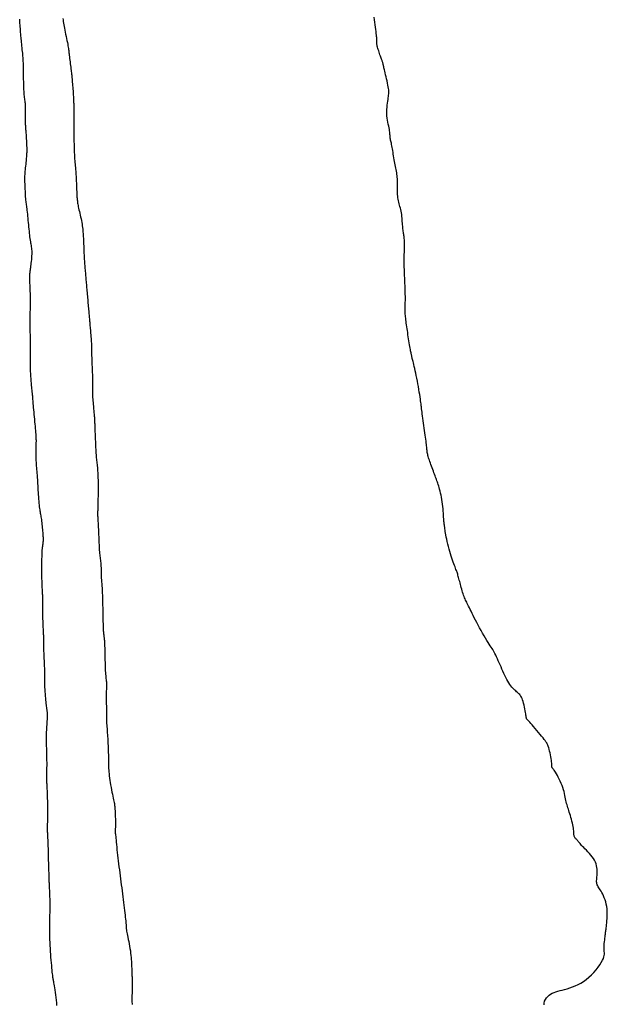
# Model space of a CAD drawing. Header units: millimetres. Extents: x 32690613 to 32693367, y 5343692 to 5344708.
# Tile 110 of 256: x 32692198 to 32692222, y 5344034 to 5344075. Entities that reach past the tile are written whole.
import ezdxf

# ---------------------------------------------------------------- set-up
doc = ezdxf.new("R2010")
doc.units = ezdxf.units.MM
doc.header["$LTSCALE"] = 20
doc.layers.add('02-DGM_HL_495.00', color=142, linetype='Continuous')
doc.layers.add('02-DGM_HL_495.50', color=152, linetype='Continuous')

msp = doc.modelspace()

# ---------------------------------------------------------------- linework, layer by layer
at = {"layer": '02-DGM_HL_495.00', "elevation": 495, "flags": 128}
msp.add_lwpolyline([(32692219.78, 5344034.095), (32692219.784, 5344034.176), (32692219.804, 5344034.253), (32692219.836, 5344034.324), (32692219.88, 5344034.39), (32692219.931, 5344034.448), (32692219.99, 5344034.499), (32692220.052, 5344034.542), (32692220.12, 5344034.579), (32692220.192, 5344034.61), (32692220.268, 5344034.637), (32692220.35, 5344034.662), (32692220.437, 5344034.686), (32692220.529, 5344034.71), (32692220.627, 5344034.736), (32692220.73, 5344034.765), (32692220.838, 5344034.798), (32692220.949, 5344034.837), (32692221.063, 5344034.882), (32692221.178, 5344034.934), (32692221.293, 5344034.994), (32692221.407, 5344035.063), (32692221.519, 5344035.143), (32692221.627, 5344035.233), (32692221.731, 5344035.331), (32692221.829, 5344035.434), (32692221.92, 5344035.54), (32692222.002, 5344035.645), (32692222.074, 5344035.748), (32692222.135, 5344035.844), (32692222.183, 5344035.931), (32692222.218, 5344036.008), (32692222.241, 5344036.075), (32692222.254, 5344036.135), (32692222.26, 5344036.19), (32692222.261, 5344036.243), (32692222.258, 5344036.296), (32692222.254, 5344036.351), (32692222.251, 5344036.41), (32692222.252, 5344036.476), (32692222.254, 5344036.546), (32692222.259, 5344036.62), (32692222.265, 5344036.694), (32692222.273, 5344036.767), (32692222.281, 5344036.837), (32692222.289, 5344036.902), (32692222.296, 5344036.96), (32692222.302, 5344037.01), (32692222.308, 5344037.053), (32692222.313, 5344037.093), (32692222.318, 5344037.131), (32692222.323, 5344037.17), (32692222.328, 5344037.213), (32692222.334, 5344037.262), (32692222.342, 5344037.319), (32692222.35, 5344037.388), (32692222.359, 5344037.465), (32692222.368, 5344037.551), (32692222.375, 5344037.643), (32692222.38, 5344037.74), (32692222.381, 5344037.839), (32692222.379, 5344037.941), (32692222.371, 5344038.041), (32692222.357, 5344038.14), (32692222.339, 5344038.237), (32692222.315, 5344038.33), (32692222.288, 5344038.419), (32692222.259, 5344038.503), (32692222.227, 5344038.581), (32692222.194, 5344038.653), (32692222.16, 5344038.718), (32692222.126, 5344038.776), (32692222.094, 5344038.827), (32692222.063, 5344038.873), (32692222.034, 5344038.914), (32692222.009, 5344038.954), (32692221.986, 5344038.992), (32692221.968, 5344039.03), (32692221.954, 5344039.069), (32692221.946, 5344039.11), (32692221.942, 5344039.154), (32692221.942, 5344039.201), (32692221.944, 5344039.251), (32692221.948, 5344039.303), (32692221.954, 5344039.358), (32692221.959, 5344039.417), (32692221.963, 5344039.478), (32692221.966, 5344039.542), (32692221.966, 5344039.609), (32692221.963, 5344039.678), (32692221.955, 5344039.748), (32692221.941, 5344039.821), (32692221.921, 5344039.894), (32692221.894, 5344039.967), (32692221.858, 5344040.041), (32692221.813, 5344040.114), (32692221.761, 5344040.186), (32692221.704, 5344040.257), (32692221.644, 5344040.325), (32692221.582, 5344040.391), (32692221.521, 5344040.453), (32692221.464, 5344040.511), (32692221.412, 5344040.565), (32692221.366, 5344040.613), (32692221.326, 5344040.657), (32692221.292, 5344040.696), (32692221.262, 5344040.732), (32692221.236, 5344040.764), (32692221.212, 5344040.793), (32692221.19, 5344040.82), (32692221.168, 5344040.845), (32692221.146, 5344040.869), (32692221.124, 5344040.891), (32692221.103, 5344040.913), (32692221.083, 5344040.935), (32692221.065, 5344040.957), (32692221.048, 5344040.98), (32692221.034, 5344041.005), (32692221.023, 5344041.031), (32692221.016, 5344041.059), (32692221.01, 5344041.09), (32692221.007, 5344041.125), (32692221.004, 5344041.163), (32692221.002, 5344041.205), (32692220.999, 5344041.253), (32692220.993, 5344041.306), (32692220.986, 5344041.365), (32692220.975, 5344041.43), (32692220.96, 5344041.5), (32692220.944, 5344041.575), (32692220.925, 5344041.651), (32692220.905, 5344041.729), (32692220.884, 5344041.806), (32692220.863, 5344041.881), (32692220.841, 5344041.953), (32692220.82, 5344042.021), (32692220.8, 5344042.085), (32692220.78, 5344042.146), (32692220.761, 5344042.205), (32692220.743, 5344042.263), (32692220.726, 5344042.322), (32692220.709, 5344042.381), (32692220.694, 5344042.442), (32692220.68, 5344042.505), (32692220.667, 5344042.571), (32692220.653, 5344042.64), (32692220.638, 5344042.711), (32692220.622, 5344042.786), (32692220.602, 5344042.864), (32692220.579, 5344042.944), (32692220.552, 5344043.028), (32692220.521, 5344043.115), (32692220.485, 5344043.203), (32692220.447, 5344043.291), (32692220.407, 5344043.376), (32692220.367, 5344043.457), (32692220.327, 5344043.533), (32692220.29, 5344043.601), (32692220.255, 5344043.66), (32692220.225, 5344043.708), (32692220.198, 5344043.747), (32692220.175, 5344043.777), (32692220.156, 5344043.801), (32692220.14, 5344043.819), (32692220.128, 5344043.834), (32692220.118, 5344043.847), (32692220.111, 5344043.859), (32692220.107, 5344043.872), (32692220.105, 5344043.887), (32692220.104, 5344043.905), (32692220.104, 5344043.928), (32692220.103, 5344043.956), (32692220.102, 5344043.991), (32692220.099, 5344044.035), (32692220.093, 5344044.087), (32692220.085, 5344044.15), (32692220.074, 5344044.22), (32692220.06, 5344044.296), (32692220.045, 5344044.375), (32692220.029, 5344044.454), (32692220.011, 5344044.532), (32692219.993, 5344044.605), (32692219.974, 5344044.671), (32692219.956, 5344044.728), (32692219.936, 5344044.779), (32692219.915, 5344044.825), (32692219.89, 5344044.869), (32692219.861, 5344044.913), (32692219.827, 5344044.96), (32692219.786, 5344045.012), (32692219.738, 5344045.071), (32692219.681, 5344045.14), (32692219.618, 5344045.216), (32692219.551, 5344045.296), (32692219.482, 5344045.378), (32692219.414, 5344045.459), (32692219.348, 5344045.536), (32692219.288, 5344045.606), (32692219.235, 5344045.668), (32692219.191, 5344045.718), (32692219.155, 5344045.758), (32692219.127, 5344045.788), (32692219.106, 5344045.812), (32692219.09, 5344045.829), (32692219.079, 5344045.842), (32692219.071, 5344045.852), (32692219.065, 5344045.861), (32692219.061, 5344045.87), (32692219.058, 5344045.881), (32692219.055, 5344045.895), (32692219.052, 5344045.913), (32692219.048, 5344045.937), (32692219.043, 5344045.968), (32692219.037, 5344046.008), (32692219.029, 5344046.057), (32692219.019, 5344046.118), (32692219.007, 5344046.187), (32692218.992, 5344046.263), (32692218.976, 5344046.342), (32692218.959, 5344046.421), (32692218.94, 5344046.499), (32692218.92, 5344046.572), (32692218.899, 5344046.639), (32692218.877, 5344046.696), (32692218.854, 5344046.744), (32692218.83, 5344046.786), (32692218.805, 5344046.822), (32692218.779, 5344046.854), (32692218.75, 5344046.884), (32692218.72, 5344046.912), (32692218.687, 5344046.94), (32692218.653, 5344046.97), (32692218.616, 5344047.002), (32692218.578, 5344047.036), (32692218.538, 5344047.074), (32692218.498, 5344047.116), (32692218.456, 5344047.163), (32692218.415, 5344047.215), (32692218.373, 5344047.273), (32692218.332, 5344047.337), (32692218.291, 5344047.407), (32692218.25, 5344047.481), (32692218.21, 5344047.56), (32692218.17, 5344047.642), (32692218.13, 5344047.727), (32692218.091, 5344047.814), (32692218.052, 5344047.902), (32692218.013, 5344047.99), (32692217.975, 5344048.077), (32692217.937, 5344048.163), (32692217.9, 5344048.247), (32692217.865, 5344048.327), (32692217.83, 5344048.403), (32692217.796, 5344048.474), (32692217.764, 5344048.539), (32692217.734, 5344048.597), (32692217.704, 5344048.65), (32692217.674, 5344048.701), (32692217.642, 5344048.752), (32692217.608, 5344048.805), (32692217.572, 5344048.862), (32692217.531, 5344048.926), (32692217.485, 5344048.998), (32692217.434, 5344049.081), (32692217.378, 5344049.173), (32692217.319, 5344049.273), (32692217.257, 5344049.377), (32692217.195, 5344049.486), (32692217.133, 5344049.595), (32692217.072, 5344049.705), (32692217.015, 5344049.811), (32692216.961, 5344049.914), (32692216.912, 5344050.013), (32692216.866, 5344050.106), (32692216.823, 5344050.194), (32692216.783, 5344050.277), (32692216.747, 5344050.354), (32692216.713, 5344050.425), (32692216.682, 5344050.489), (32692216.652, 5344050.548), (32692216.625, 5344050.601), (32692216.6, 5344050.65), (32692216.576, 5344050.697), (32692216.554, 5344050.742), (32692216.532, 5344050.789), (32692216.511, 5344050.836), (32692216.491, 5344050.887), (32692216.472, 5344050.942), (32692216.452, 5344051.001), (32692216.433, 5344051.062), (32692216.414, 5344051.125), (32692216.396, 5344051.19), (32692216.379, 5344051.255), (32692216.362, 5344051.319), (32692216.345, 5344051.382), (32692216.329, 5344051.443), (32692216.313, 5344051.501), (32692216.298, 5344051.557), (32692216.284, 5344051.611), (32692216.27, 5344051.662), (32692216.256, 5344051.711), (32692216.243, 5344051.757), (32692216.23, 5344051.8), (32692216.217, 5344051.841), (32692216.204, 5344051.88), (32692216.191, 5344051.919), (32692216.177, 5344051.96), (32692216.161, 5344052.002), (32692216.144, 5344052.049), (32692216.125, 5344052.101), (32692216.103, 5344052.159), (32692216.078, 5344052.224), (32692216.051, 5344052.296), (32692216.023, 5344052.375), (32692215.993, 5344052.459), (32692215.963, 5344052.548), (32692215.932, 5344052.642), (32692215.903, 5344052.738), (32692215.875, 5344052.838), (32692215.848, 5344052.939), (32692215.824, 5344053.041), (32692215.801, 5344053.141), (32692215.781, 5344053.238), (32692215.763, 5344053.33), (32692215.747, 5344053.416), (32692215.733, 5344053.494), (32692215.721, 5344053.561), (32692215.712, 5344053.618), (32692215.705, 5344053.664), (32692215.7, 5344053.702), (32692215.696, 5344053.733), (32692215.693, 5344053.758), (32692215.69, 5344053.779), (32692215.688, 5344053.798), (32692215.686, 5344053.815), (32692215.683, 5344053.833), (32692215.68, 5344053.852), (32692215.676, 5344053.875), (32692215.673, 5344053.902), (32692215.669, 5344053.934), (32692215.665, 5344053.974), (32692215.66, 5344054.021), (32692215.656, 5344054.079), (32692215.652, 5344054.146), (32692215.647, 5344054.223), (32692215.642, 5344054.307), (32692215.636, 5344054.397), (32692215.629, 5344054.491), (32692215.62, 5344054.587), (32692215.61, 5344054.685), (32692215.597, 5344054.781), (32692215.583, 5344054.875), (32692215.566, 5344054.966), (32692215.548, 5344055.054), (32692215.528, 5344055.138), (32692215.508, 5344055.217), (32692215.488, 5344055.292), (32692215.468, 5344055.363), (32692215.449, 5344055.427), (32692215.431, 5344055.486), (32692215.413, 5344055.541), (32692215.396, 5344055.592), (32692215.378, 5344055.642), (32692215.361, 5344055.691), (32692215.342, 5344055.741), (32692215.323, 5344055.793), (32692215.302, 5344055.849), (32692215.279, 5344055.909), (32692215.255, 5344055.973), (32692215.23, 5344056.039), (32692215.205, 5344056.107), (32692215.18, 5344056.175), (32692215.155, 5344056.243), (32692215.131, 5344056.31), (32692215.108, 5344056.373), (32692215.087, 5344056.433), (32692215.068, 5344056.489), (32692215.05, 5344056.542), (32692215.035, 5344056.592), (32692215.021, 5344056.639), (32692215.009, 5344056.684), (32692214.998, 5344056.727), (32692214.989, 5344056.768), (32692214.982, 5344056.808), (32692214.976, 5344056.847), (32692214.971, 5344056.887), (32692214.967, 5344056.928), (32692214.962, 5344056.972), (32692214.958, 5344057.02), (32692214.952, 5344057.073), (32692214.946, 5344057.132), (32692214.938, 5344057.198), (32692214.929, 5344057.27), (32692214.919, 5344057.348), (32692214.908, 5344057.432), (32692214.896, 5344057.52), (32692214.884, 5344057.613), (32692214.87, 5344057.709), (32692214.856, 5344057.808), (32692214.842, 5344057.909), (32692214.828, 5344058.012), (32692214.814, 5344058.113), (32692214.8, 5344058.211), (32692214.788, 5344058.304), (32692214.776, 5344058.391), (32692214.765, 5344058.469), (32692214.756, 5344058.537), (32692214.749, 5344058.594), (32692214.743, 5344058.641), (32692214.738, 5344058.684), (32692214.734, 5344058.724), (32692214.729, 5344058.764), (32692214.723, 5344058.809), (32692214.717, 5344058.861), (32692214.708, 5344058.924), (32692214.697, 5344059), (32692214.684, 5344059.087), (32692214.67, 5344059.184), (32692214.653, 5344059.289), (32692214.635, 5344059.4), (32692214.616, 5344059.513), (32692214.595, 5344059.629), (32692214.574, 5344059.744), (32692214.552, 5344059.856), (32692214.529, 5344059.965), (32692214.507, 5344060.069), (32692214.485, 5344060.167), (32692214.464, 5344060.26), (32692214.444, 5344060.344), (32692214.426, 5344060.421), (32692214.41, 5344060.488), (32692214.396, 5344060.545), (32692214.384, 5344060.593), (32692214.374, 5344060.634), (32692214.366, 5344060.668), (32692214.359, 5344060.699), (32692214.352, 5344060.726), (32692214.346, 5344060.751), (32692214.34, 5344060.777), (32692214.334, 5344060.803), (32692214.327, 5344060.832), (32692214.32, 5344060.864), (32692214.312, 5344060.899), (32692214.304, 5344060.939), (32692214.295, 5344060.984), (32692214.285, 5344061.036), (32692214.275, 5344061.094), (32692214.264, 5344061.16), (32692214.252, 5344061.232), (32692214.239, 5344061.31), (32692214.227, 5344061.391), (32692214.214, 5344061.476), (32692214.201, 5344061.561), (32692214.188, 5344061.647), (32692214.175, 5344061.732), (32692214.162, 5344061.815), (32692214.15, 5344061.895), (32692214.139, 5344061.973), (32692214.128, 5344062.048), (32692214.118, 5344062.121), (32692214.109, 5344062.191), (32692214.101, 5344062.257), (32692214.093, 5344062.321), (32692214.087, 5344062.382), (32692214.082, 5344062.44), (32692214.078, 5344062.496), (32692214.075, 5344062.549), (32692214.073, 5344062.601), (32692214.072, 5344062.651), (32692214.072, 5344062.7), (32692214.072, 5344062.748), (32692214.072, 5344062.796), (32692214.073, 5344062.843), (32692214.075, 5344062.892), (32692214.076, 5344062.941), (32692214.078, 5344062.992), (32692214.079, 5344063.046), (32692214.079, 5344063.103), (32692214.08, 5344063.164), (32692214.079, 5344063.228), (32692214.078, 5344063.297), (32692214.076, 5344063.368), (32692214.074, 5344063.442), (32692214.072, 5344063.518), (32692214.069, 5344063.596), (32692214.066, 5344063.675), (32692214.063, 5344063.754), (32692214.06, 5344063.834), (32692214.056, 5344063.913), (32692214.053, 5344063.991), (32692214.05, 5344064.067), (32692214.048, 5344064.141), (32692214.045, 5344064.212), (32692214.042, 5344064.28), (32692214.04, 5344064.345), (32692214.037, 5344064.405), (32692214.035, 5344064.463), (32692214.033, 5344064.518), (32692214.032, 5344064.573), (32692214.031, 5344064.629), (32692214.031, 5344064.686), (32692214.031, 5344064.746), (32692214.032, 5344064.81), (32692214.034, 5344064.879), (32692214.036, 5344064.952), (32692214.039, 5344065.027), (32692214.041, 5344065.103), (32692214.043, 5344065.179), (32692214.045, 5344065.253), (32692214.046, 5344065.323), (32692214.046, 5344065.388), (32692214.045, 5344065.448), (32692214.043, 5344065.502), (32692214.04, 5344065.552), (32692214.035, 5344065.598), (32692214.031, 5344065.642), (32692214.025, 5344065.684), (32692214.019, 5344065.725), (32692214.013, 5344065.767), (32692214.007, 5344065.809), (32692214, 5344065.853), (32692213.994, 5344065.899), (32692213.987, 5344065.947), (32692213.981, 5344065.998), (32692213.975, 5344066.052), (32692213.969, 5344066.109), (32692213.964, 5344066.169), (32692213.959, 5344066.233), (32692213.954, 5344066.301), (32692213.949, 5344066.37), (32692213.944, 5344066.441), (32692213.937, 5344066.513), (32692213.929, 5344066.584), (32692213.919, 5344066.654), (32692213.907, 5344066.722), (32692213.892, 5344066.788), (32692213.876, 5344066.851), (32692213.859, 5344066.913), (32692213.841, 5344066.974), (32692213.824, 5344067.034), (32692213.808, 5344067.094), (32692213.793, 5344067.154), (32692213.781, 5344067.216), (32692213.773, 5344067.279), (32692213.767, 5344067.343), (32692213.763, 5344067.408), (32692213.762, 5344067.474), (32692213.761, 5344067.54), (32692213.762, 5344067.606), (32692213.762, 5344067.672), (32692213.763, 5344067.738), (32692213.763, 5344067.803), (32692213.762, 5344067.868), (32692213.76, 5344067.931), (32692213.757, 5344067.995), (32692213.754, 5344068.058), (32692213.748, 5344068.12), (32692213.742, 5344068.183), (32692213.734, 5344068.245), (32692213.725, 5344068.307), (32692213.714, 5344068.37), (32692213.702, 5344068.433), (32692213.689, 5344068.497), (32692213.676, 5344068.562), (32692213.663, 5344068.629), (32692213.649, 5344068.698), (32692213.636, 5344068.769), (32692213.623, 5344068.843), (32692213.61, 5344068.918), (32692213.598, 5344068.994), (32692213.585, 5344069.07), (32692213.573, 5344069.144), (32692213.562, 5344069.216), (32692213.55, 5344069.285), (32692213.538, 5344069.349), (32692213.526, 5344069.409), (32692213.515, 5344069.464), (32692213.503, 5344069.515), (32692213.493, 5344069.562), (32692213.483, 5344069.606), (32692213.474, 5344069.647), (32692213.466, 5344069.687), (32692213.46, 5344069.725), (32692213.456, 5344069.763), (32692213.452, 5344069.8), (32692213.449, 5344069.839), (32692213.446, 5344069.88), (32692213.443, 5344069.923), (32692213.437, 5344069.971), (32692213.43, 5344070.024), (32692213.421, 5344070.083), (32692213.408, 5344070.148), (32692213.394, 5344070.22), (32692213.378, 5344070.297), (32692213.362, 5344070.378), (32692213.347, 5344070.463), (32692213.334, 5344070.551), (32692213.324, 5344070.64), (32692213.318, 5344070.731), (32692213.317, 5344070.821), (32692213.32, 5344070.912), (32692213.327, 5344071), (32692213.335, 5344071.086), (32692213.346, 5344071.168), (32692213.357, 5344071.246), (32692213.368, 5344071.319), (32692213.378, 5344071.385), (32692213.387, 5344071.445), (32692213.393, 5344071.499), (32692213.397, 5344071.551), (32692213.399, 5344071.601), (32692213.398, 5344071.653), (32692213.394, 5344071.707), (32692213.387, 5344071.767), (32692213.377, 5344071.834), (32692213.363, 5344071.91), (32692213.347, 5344071.992), (32692213.328, 5344072.078), (32692213.309, 5344072.166), (32692213.289, 5344072.252), (32692213.269, 5344072.335), (32692213.251, 5344072.411), (32692213.235, 5344072.479), (32692213.221, 5344072.535), (32692213.21, 5344072.581), (32692213.201, 5344072.619), (32692213.194, 5344072.648), (32692213.189, 5344072.672), (32692213.184, 5344072.691), (32692213.181, 5344072.707), (32692213.178, 5344072.721), (32692213.176, 5344072.734), (32692213.173, 5344072.747), (32692213.17, 5344072.761), (32692213.168, 5344072.774), (32692213.164, 5344072.789), (32692213.16, 5344072.805), (32692213.154, 5344072.822), (32692213.148, 5344072.842), (32692213.14, 5344072.864), (32692213.131, 5344072.888), (32692213.121, 5344072.915), (32692213.109, 5344072.945), (32692213.097, 5344072.979), (32692213.083, 5344073.016), (32692213.068, 5344073.057), (32692213.052, 5344073.102), (32692213.035, 5344073.152), (32692213.018, 5344073.204), (32692213, 5344073.258), (32692212.983, 5344073.313), (32692212.967, 5344073.367), (32692212.952, 5344073.419), (32692212.938, 5344073.467), (32692212.927, 5344073.511), (32692212.918, 5344073.55), (32692212.912, 5344073.583), (32692212.907, 5344073.612), (32692212.905, 5344073.637), (32692212.903, 5344073.659), (32692212.903, 5344073.678), (32692212.903, 5344073.696), (32692212.904, 5344073.713), (32692212.905, 5344073.729), (32692212.906, 5344073.747), (32692212.906, 5344073.767), (32692212.906, 5344073.791), (32692212.904, 5344073.821), (32692212.902, 5344073.859), (32692212.897, 5344073.905), (32692212.891, 5344073.962), (32692212.883, 5344074.03), (32692212.873, 5344074.108), (32692212.862, 5344074.194), (32692212.85, 5344074.288), (32692212.837, 5344074.387), (32692212.825, 5344074.489), (32692212.814, 5344074.594), (32692212.803, 5344074.698)], dxfattribs=at)
at = {"layer": '02-DGM_HL_495.50', "elevation": 495.5, "flags": 128}
for points in [[(32692199.759, 5344034.076), (32692199.752, 5344034.185), (32692199.742, 5344034.295), (32692199.73, 5344034.404), (32692199.715, 5344034.511), (32692199.7, 5344034.614), (32692199.685, 5344034.711), (32692199.67, 5344034.8), (32692199.656, 5344034.879), (32692199.643, 5344034.947), (32692199.633, 5344035.003), (32692199.625, 5344035.048), (32692199.618, 5344035.082), (32692199.613, 5344035.109), (32692199.61, 5344035.129), (32692199.607, 5344035.144), (32692199.605, 5344035.155), (32692199.603, 5344035.164), (32692199.601, 5344035.173), (32692199.599, 5344035.183), (32692199.596, 5344035.197), (32692199.594, 5344035.215), (32692199.59, 5344035.24), (32692199.586, 5344035.274), (32692199.581, 5344035.317), (32692199.574, 5344035.373), (32692199.567, 5344035.442), (32692199.558, 5344035.523), (32692199.549, 5344035.615), (32692199.54, 5344035.715), (32692199.53, 5344035.823), (32692199.52, 5344035.937), (32692199.511, 5344036.054), (32692199.502, 5344036.175), (32692199.494, 5344036.296), (32692199.487, 5344036.419), (32692199.481, 5344036.541), (32692199.475, 5344036.664), (32692199.471, 5344036.787), (32692199.468, 5344036.91), (32692199.465, 5344037.032), (32692199.464, 5344037.154), (32692199.464, 5344037.274), (32692199.464, 5344037.392), (32692199.465, 5344037.506), (32692199.467, 5344037.614), (32692199.469, 5344037.715), (32692199.471, 5344037.806), (32692199.474, 5344037.888), (32692199.476, 5344037.957), (32692199.478, 5344038.013), (32692199.479, 5344038.059), (32692199.48, 5344038.099), (32692199.481, 5344038.134), (32692199.481, 5344038.17), (32692199.481, 5344038.209), (32692199.48, 5344038.254), (32692199.478, 5344038.31), (32692199.476, 5344038.378), (32692199.474, 5344038.456), (32692199.47, 5344038.541), (32692199.467, 5344038.63), (32692199.464, 5344038.718), (32692199.46, 5344038.804), (32692199.457, 5344038.882), (32692199.453, 5344038.951), (32692199.451, 5344039.007), (32692199.448, 5344039.051), (32692199.446, 5344039.085), (32692199.444, 5344039.111), (32692199.443, 5344039.131), (32692199.442, 5344039.145), (32692199.441, 5344039.156), (32692199.441, 5344039.165), (32692199.44, 5344039.174), (32692199.44, 5344039.185), (32692199.44, 5344039.199), (32692199.44, 5344039.218), (32692199.44, 5344039.244), (32692199.439, 5344039.279), (32692199.438, 5344039.323), (32692199.437, 5344039.379), (32692199.435, 5344039.448), (32692199.432, 5344039.526), (32692199.429, 5344039.612), (32692199.426, 5344039.701), (32692199.423, 5344039.79), (32692199.42, 5344039.875), (32692199.417, 5344039.954), (32692199.415, 5344040.024), (32692199.414, 5344040.081), (32692199.413, 5344040.128), (32692199.412, 5344040.169), (32692199.412, 5344040.206), (32692199.411, 5344040.243), (32692199.411, 5344040.283), (32692199.41, 5344040.33), (32692199.409, 5344040.387), (32692199.407, 5344040.455), (32692199.404, 5344040.533), (32692199.401, 5344040.618), (32692199.398, 5344040.706), (32692199.394, 5344040.793), (32692199.391, 5344040.878), (32692199.387, 5344040.955), (32692199.384, 5344041.023), (32692199.381, 5344041.079), (32692199.378, 5344041.125), (32692199.376, 5344041.164), (32692199.374, 5344041.2), (32692199.373, 5344041.236), (32692199.372, 5344041.275), (32692199.372, 5344041.322), (32692199.372, 5344041.378), (32692199.373, 5344041.447), (32692199.375, 5344041.528), (32692199.376, 5344041.618), (32692199.378, 5344041.717), (32692199.38, 5344041.821), (32692199.381, 5344041.93), (32692199.381, 5344042.042), (32692199.381, 5344042.154), (32692199.38, 5344042.266), (32692199.379, 5344042.375), (32692199.376, 5344042.481), (32692199.374, 5344042.582), (32692199.371, 5344042.676), (32692199.368, 5344042.763), (32692199.365, 5344042.841), (32692199.362, 5344042.909), (32692199.36, 5344042.966), (32692199.358, 5344043.013), (32692199.357, 5344043.051), (32692199.355, 5344043.082), (32692199.354, 5344043.108), (32692199.353, 5344043.129), (32692199.352, 5344043.147), (32692199.351, 5344043.163), (32692199.35, 5344043.179), (32692199.348, 5344043.197), (32692199.347, 5344043.217), (32692199.346, 5344043.242), (32692199.345, 5344043.273), (32692199.344, 5344043.311), (32692199.344, 5344043.357), (32692199.344, 5344043.414), (32692199.345, 5344043.482), (32692199.345, 5344043.561), (32692199.346, 5344043.648), (32692199.347, 5344043.742), (32692199.348, 5344043.841), (32692199.349, 5344043.944), (32692199.349, 5344044.05), (32692199.348, 5344044.156), (32692199.347, 5344044.262), (32692199.345, 5344044.366), (32692199.342, 5344044.466), (32692199.34, 5344044.562), (32692199.337, 5344044.653), (32692199.334, 5344044.737), (32692199.331, 5344044.813), (32692199.328, 5344044.88), (32692199.326, 5344044.938), (32692199.324, 5344044.988), (32692199.323, 5344045.033), (32692199.323, 5344045.075), (32692199.323, 5344045.116), (32692199.324, 5344045.158), (32692199.325, 5344045.205), (32692199.328, 5344045.258), (32692199.332, 5344045.32), (32692199.336, 5344045.388), (32692199.341, 5344045.461), (32692199.346, 5344045.536), (32692199.351, 5344045.612), (32692199.356, 5344045.687), (32692199.36, 5344045.759), (32692199.364, 5344045.825), (32692199.366, 5344045.884), (32692199.368, 5344045.936), (32692199.368, 5344045.983), (32692199.368, 5344046.025), (32692199.367, 5344046.063), (32692199.365, 5344046.098), (32692199.362, 5344046.13), (32692199.359, 5344046.161), (32692199.355, 5344046.191), (32692199.351, 5344046.222), (32692199.346, 5344046.255), (32692199.341, 5344046.291), (32692199.336, 5344046.33), (32692199.33, 5344046.375), (32692199.323, 5344046.426), (32692199.316, 5344046.484), (32692199.309, 5344046.55), (32692199.302, 5344046.624), (32692199.295, 5344046.704), (32692199.288, 5344046.79), (32692199.281, 5344046.88), (32692199.275, 5344046.973), (32692199.27, 5344047.068), (32692199.265, 5344047.164), (32692199.262, 5344047.26), (32692199.26, 5344047.356), (32692199.258, 5344047.449), (32692199.257, 5344047.539), (32692199.257, 5344047.625), (32692199.257, 5344047.705), (32692199.256, 5344047.779), (32692199.256, 5344047.846), (32692199.255, 5344047.905), (32692199.253, 5344047.957), (32692199.252, 5344048.005), (32692199.25, 5344048.051), (32692199.247, 5344048.097), (32692199.245, 5344048.145), (32692199.242, 5344048.197), (32692199.239, 5344048.256), (32692199.236, 5344048.323), (32692199.233, 5344048.397), (32692199.229, 5344048.475), (32692199.226, 5344048.555), (32692199.224, 5344048.635), (32692199.221, 5344048.712), (32692199.219, 5344048.785), (32692199.218, 5344048.852), (32692199.217, 5344048.91), (32692199.216, 5344048.961), (32692199.217, 5344049.005), (32692199.217, 5344049.043), (32692199.217, 5344049.078), (32692199.217, 5344049.109), (32692199.218, 5344049.137), (32692199.217, 5344049.165), (32692199.217, 5344049.193), (32692199.215, 5344049.223), (32692199.214, 5344049.254), (32692199.212, 5344049.289), (32692199.21, 5344049.328), (32692199.207, 5344049.372), (32692199.204, 5344049.423), (32692199.201, 5344049.482), (32692199.198, 5344049.548), (32692199.195, 5344049.622), (32692199.192, 5344049.702), (32692199.188, 5344049.787), (32692199.185, 5344049.877), (32692199.183, 5344049.969), (32692199.18, 5344050.063), (32692199.179, 5344050.157), (32692199.177, 5344050.251), (32692199.176, 5344050.344), (32692199.176, 5344050.435), (32692199.175, 5344050.522), (32692199.175, 5344050.605), (32692199.175, 5344050.684), (32692199.174, 5344050.757), (32692199.173, 5344050.823), (32692199.172, 5344050.882), (32692199.17, 5344050.935), (32692199.169, 5344050.985), (32692199.166, 5344051.033), (32692199.164, 5344051.081), (32692199.161, 5344051.131), (32692199.158, 5344051.185), (32692199.155, 5344051.244), (32692199.152, 5344051.311), (32692199.149, 5344051.383), (32692199.146, 5344051.459), (32692199.143, 5344051.537), (32692199.14, 5344051.615), (32692199.137, 5344051.691), (32692199.136, 5344051.763), (32692199.134, 5344051.829), (32692199.134, 5344051.888), (32692199.133, 5344051.941), (32692199.134, 5344051.99), (32692199.134, 5344052.037), (32692199.135, 5344052.083), (32692199.136, 5344052.13), (32692199.138, 5344052.181), (32692199.139, 5344052.237), (32692199.14, 5344052.3), (32692199.141, 5344052.367), (32692199.142, 5344052.439), (32692199.144, 5344052.512), (32692199.146, 5344052.586), (32692199.148, 5344052.659), (32692199.152, 5344052.729), (32692199.156, 5344052.795), (32692199.161, 5344052.854), (32692199.167, 5344052.909), (32692199.174, 5344052.959), (32692199.18, 5344053.006), (32692199.186, 5344053.051), (32692199.192, 5344053.093), (32692199.196, 5344053.135), (32692199.199, 5344053.177), (32692199.201, 5344053.219), (32692199.201, 5344053.264), (32692199.2, 5344053.309), (32692199.197, 5344053.357), (32692199.193, 5344053.408), (32692199.189, 5344053.461), (32692199.184, 5344053.518), (32692199.178, 5344053.578), (32692199.172, 5344053.642), (32692199.166, 5344053.709), (32692199.159, 5344053.778), (32692199.152, 5344053.847), (32692199.144, 5344053.915), (32692199.137, 5344053.982), (32692199.129, 5344054.045), (32692199.121, 5344054.104), (32692199.112, 5344054.158), (32692199.104, 5344054.207), (32692199.096, 5344054.255), (32692199.087, 5344054.301), (32692199.078, 5344054.348), (32692199.07, 5344054.398), (32692199.061, 5344054.451), (32692199.053, 5344054.51), (32692199.044, 5344054.576), (32692199.036, 5344054.647), (32692199.028, 5344054.725), (32692199.021, 5344054.807), (32692199.013, 5344054.893), (32692199.007, 5344054.982), (32692199, 5344055.073), (32692198.994, 5344055.165), (32692198.988, 5344055.258), (32692198.983, 5344055.351), (32692198.979, 5344055.442), (32692198.974, 5344055.53), (32692198.97, 5344055.614), (32692198.966, 5344055.694), (32692198.961, 5344055.767), (32692198.957, 5344055.833), (32692198.953, 5344055.892), (32692198.948, 5344055.944), (32692198.944, 5344055.993), (32692198.939, 5344056.04), (32692198.935, 5344056.087), (32692198.93, 5344056.136), (32692198.925, 5344056.19), (32692198.921, 5344056.25), (32692198.917, 5344056.318), (32692198.913, 5344056.393), (32692198.909, 5344056.472), (32692198.905, 5344056.552), (32692198.903, 5344056.633), (32692198.9, 5344056.711), (32692198.898, 5344056.785), (32692198.897, 5344056.852), (32692198.897, 5344056.91), (32692198.898, 5344056.96), (32692198.899, 5344057.004), (32692198.9, 5344057.042), (32692198.902, 5344057.076), (32692198.904, 5344057.107), (32692198.905, 5344057.136), (32692198.907, 5344057.165), (32692198.908, 5344057.194), (32692198.909, 5344057.225), (32692198.91, 5344057.258), (32692198.91, 5344057.294), (32692198.909, 5344057.335), (32692198.907, 5344057.381), (32692198.904, 5344057.432), (32692198.901, 5344057.491), (32692198.896, 5344057.557), (32692198.89, 5344057.63), (32692198.884, 5344057.71), (32692198.876, 5344057.794), (32692198.869, 5344057.883), (32692198.86, 5344057.976), (32692198.851, 5344058.072), (32692198.842, 5344058.17), (32692198.833, 5344058.269), (32692198.824, 5344058.368), (32692198.815, 5344058.465), (32692198.807, 5344058.559), (32692198.799, 5344058.649), (32692198.791, 5344058.733), (32692198.785, 5344058.809), (32692198.779, 5344058.876), (32692198.774, 5344058.934), (32692198.771, 5344058.982), (32692198.768, 5344059.022), (32692198.765, 5344059.056), (32692198.763, 5344059.085), (32692198.762, 5344059.109), (32692198.76, 5344059.131), (32692198.758, 5344059.151), (32692198.756, 5344059.17), (32692198.754, 5344059.191), (32692198.751, 5344059.215), (32692198.748, 5344059.242), (32692198.744, 5344059.275), (32692198.74, 5344059.315), (32692198.735, 5344059.362), (32692198.729, 5344059.419), (32692198.722, 5344059.487), (32692198.715, 5344059.564), (32692198.708, 5344059.649), (32692198.7, 5344059.741), (32692198.693, 5344059.839), (32692198.686, 5344059.941), (32692198.68, 5344060.045), (32692198.675, 5344060.151), (32692198.672, 5344060.257), (32692198.67, 5344060.362), (32692198.668, 5344060.464), (32692198.668, 5344060.561), (32692198.668, 5344060.654), (32692198.669, 5344060.739), (32692198.67, 5344060.817), (32692198.67, 5344060.885), (32692198.671, 5344060.942), (32692198.672, 5344060.99), (32692198.672, 5344061.029), (32692198.673, 5344061.062), (32692198.673, 5344061.09), (32692198.674, 5344061.113), (32692198.674, 5344061.135), (32692198.674, 5344061.154), (32692198.674, 5344061.175), (32692198.675, 5344061.196), (32692198.675, 5344061.221), (32692198.674, 5344061.249), (32692198.674, 5344061.283), (32692198.673, 5344061.324), (32692198.672, 5344061.372), (32692198.67, 5344061.43), (32692198.668, 5344061.497), (32692198.666, 5344061.572), (32692198.663, 5344061.652), (32692198.66, 5344061.735), (32692198.658, 5344061.819), (32692198.655, 5344061.899), (32692198.653, 5344061.975), (32692198.651, 5344062.044), (32692198.651, 5344062.103), (32692198.65, 5344062.155), (32692198.651, 5344062.201), (32692198.652, 5344062.245), (32692198.653, 5344062.289), (32692198.654, 5344062.335), (32692198.656, 5344062.386), (32692198.658, 5344062.444), (32692198.66, 5344062.511), (32692198.661, 5344062.587), (32692198.663, 5344062.67), (32692198.664, 5344062.758), (32692198.665, 5344062.851), (32692198.666, 5344062.948), (32692198.666, 5344063.046), (32692198.666, 5344063.145), (32692198.664, 5344063.243), (32692198.663, 5344063.339), (32692198.66, 5344063.433), (32692198.658, 5344063.523), (32692198.655, 5344063.609), (32692198.652, 5344063.689), (32692198.649, 5344063.763), (32692198.647, 5344063.829), (32692198.645, 5344063.888), (32692198.643, 5344063.939), (32692198.641, 5344063.985), (32692198.641, 5344064.025), (32692198.641, 5344064.063), (32692198.641, 5344064.098), (32692198.643, 5344064.131), (32692198.646, 5344064.165), (32692198.65, 5344064.2), (32692198.654, 5344064.236), (32692198.66, 5344064.275), (32692198.666, 5344064.317), (32692198.673, 5344064.363), (32692198.68, 5344064.412), (32692198.688, 5344064.467), (32692198.695, 5344064.527), (32692198.703, 5344064.592), (32692198.711, 5344064.663), (32692198.718, 5344064.736), (32692198.724, 5344064.81), (32692198.729, 5344064.885), (32692198.732, 5344064.958), (32692198.734, 5344065.028), (32692198.733, 5344065.094), (32692198.73, 5344065.154), (32692198.724, 5344065.21), (32692198.717, 5344065.263), (32692198.709, 5344065.314), (32692198.699, 5344065.365), (32692198.689, 5344065.417), (32692198.679, 5344065.472), (32692198.669, 5344065.532), (32692198.659, 5344065.597), (32692198.649, 5344065.667), (32692198.64, 5344065.742), (32692198.631, 5344065.821), (32692198.623, 5344065.903), (32692198.614, 5344065.989), (32692198.606, 5344066.076), (32692198.597, 5344066.166), (32692198.589, 5344066.257), (32692198.58, 5344066.347), (32692198.571, 5344066.437), (32692198.563, 5344066.524), (32692198.554, 5344066.608), (32692198.546, 5344066.687), (32692198.537, 5344066.761), (32692198.529, 5344066.827), (32692198.522, 5344066.885), (32692198.514, 5344066.938), (32692198.507, 5344066.986), (32692198.5, 5344067.033), (32692198.494, 5344067.08), (32692198.487, 5344067.129), (32692198.482, 5344067.183), (32692198.476, 5344067.244), (32692198.471, 5344067.314), (32692198.466, 5344067.389), (32692198.462, 5344067.47), (32692198.458, 5344067.552), (32692198.454, 5344067.634), (32692198.45, 5344067.713), (32692198.447, 5344067.787), (32692198.445, 5344067.854), (32692198.443, 5344067.912), (32692198.441, 5344067.963), (32692198.44, 5344068.008), (32692198.439, 5344068.05), (32692198.44, 5344068.092), (32692198.441, 5344068.135), (32692198.443, 5344068.182), (32692198.447, 5344068.234), (32692198.452, 5344068.295), (32692198.457, 5344068.361), (32692198.464, 5344068.432), (32692198.471, 5344068.506), (32692198.478, 5344068.58), (32692198.486, 5344068.653), (32692198.493, 5344068.724), (32692198.5, 5344068.79), (32692198.506, 5344068.849), (32692198.511, 5344068.904), (32692198.516, 5344068.955), (32692198.52, 5344069.005), (32692198.523, 5344069.054), (32692198.525, 5344069.104), (32692198.527, 5344069.157), (32692198.528, 5344069.215), (32692198.527, 5344069.277), (32692198.527, 5344069.344), (32692198.525, 5344069.414), (32692198.522, 5344069.486), (32692198.52, 5344069.558), (32692198.516, 5344069.63), (32692198.512, 5344069.698), (32692198.508, 5344069.763), (32692198.504, 5344069.823), (32692198.499, 5344069.878), (32692198.495, 5344069.929), (32692198.491, 5344069.977), (32692198.486, 5344070.023), (32692198.483, 5344070.066), (32692198.479, 5344070.107), (32692198.476, 5344070.148), (32692198.474, 5344070.189), (32692198.472, 5344070.23), (32692198.471, 5344070.273), (32692198.471, 5344070.317), (32692198.47, 5344070.364), (32692198.47, 5344070.415), (32692198.47, 5344070.47), (32692198.471, 5344070.53), (32692198.471, 5344070.595), (32692198.471, 5344070.664), (32692198.471, 5344070.736), (32692198.471, 5344070.81), (32692198.47, 5344070.883), (32692198.468, 5344070.954), (32692198.466, 5344071.023), (32692198.462, 5344071.087), (32692198.458, 5344071.145), (32692198.453, 5344071.199), (32692198.447, 5344071.25), (32692198.441, 5344071.299), (32692198.435, 5344071.348), (32692198.428, 5344071.4), (32692198.422, 5344071.454), (32692198.416, 5344071.514), (32692198.411, 5344071.579), (32692198.406, 5344071.65), (32692198.402, 5344071.726), (32692198.398, 5344071.805), (32692198.395, 5344071.888), (32692198.392, 5344071.972), (32692198.389, 5344072.058), (32692198.387, 5344072.145), (32692198.386, 5344072.231), (32692198.384, 5344072.316), (32692198.383, 5344072.399), (32692198.382, 5344072.48), (32692198.381, 5344072.558), (32692198.38, 5344072.633), (32692198.379, 5344072.703), (32692198.378, 5344072.768), (32692198.376, 5344072.828), (32692198.374, 5344072.884), (32692198.371, 5344072.937), (32692198.368, 5344072.989), (32692198.364, 5344073.042), (32692198.36, 5344073.097), (32692198.355, 5344073.155), (32692198.348, 5344073.218), (32692198.342, 5344073.287), (32692198.334, 5344073.361), (32692198.326, 5344073.438), (32692198.318, 5344073.516), (32692198.31, 5344073.594), (32692198.302, 5344073.669), (32692198.295, 5344073.741), (32692198.288, 5344073.807), (32692198.282, 5344073.866), (32692198.277, 5344073.919), (32692198.273, 5344073.969), (32692198.269, 5344074.017), (32692198.265, 5344074.065), (32692198.261, 5344074.116), (32692198.257, 5344074.171), (32692198.252, 5344074.232), (32692198.247, 5344074.3), (32692198.242, 5344074.374), (32692198.236, 5344074.453), (32692198.23, 5344074.533), (32692198.225, 5344074.612)], [(32692199.999, 5344074.646), (32692200.009, 5344074.585), (32692200.018, 5344074.522), (32692200.029, 5344074.458), (32692200.041, 5344074.39), (32692200.053, 5344074.319), (32692200.067, 5344074.245), (32692200.082, 5344074.167), (32692200.098, 5344074.084), (32692200.115, 5344073.998), (32692200.133, 5344073.911), (32692200.151, 5344073.825), (32692200.168, 5344073.741), (32692200.184, 5344073.662), (32692200.198, 5344073.588), (32692200.211, 5344073.521), (32692200.221, 5344073.463), (32692200.229, 5344073.413), (32692200.235, 5344073.367), (32692200.241, 5344073.324), (32692200.246, 5344073.281), (32692200.25, 5344073.237), (32692200.255, 5344073.189), (32692200.262, 5344073.135), (32692200.269, 5344073.073), (32692200.278, 5344073.006), (32692200.287, 5344072.933), (32692200.297, 5344072.859), (32692200.307, 5344072.784), (32692200.317, 5344072.71), (32692200.326, 5344072.639), (32692200.334, 5344072.574), (32692200.341, 5344072.515), (32692200.348, 5344072.461), (32692200.353, 5344072.411), (32692200.358, 5344072.363), (32692200.363, 5344072.316), (32692200.367, 5344072.267), (32692200.372, 5344072.215), (32692200.377, 5344072.158), (32692200.382, 5344072.096), (32692200.388, 5344072.029), (32692200.394, 5344071.958), (32692200.4, 5344071.885), (32692200.406, 5344071.812), (32692200.412, 5344071.741), (32692200.417, 5344071.672), (32692200.422, 5344071.607), (32692200.426, 5344071.547), (32692200.43, 5344071.492), (32692200.433, 5344071.442), (32692200.435, 5344071.395), (32692200.437, 5344071.351), (32692200.439, 5344071.309), (32692200.441, 5344071.268), (32692200.442, 5344071.228), (32692200.444, 5344071.189), (32692200.445, 5344071.148), (32692200.447, 5344071.106), (32692200.448, 5344071.062), (32692200.449, 5344071.015), (32692200.45, 5344070.964), (32692200.451, 5344070.909), (32692200.452, 5344070.85), (32692200.452, 5344070.785), (32692200.452, 5344070.715), (32692200.452, 5344070.643), (32692200.452, 5344070.57), (32692200.452, 5344070.497), (32692200.451, 5344070.425), (32692200.451, 5344070.357), (32692200.452, 5344070.294), (32692200.452, 5344070.236), (32692200.453, 5344070.183), (32692200.454, 5344070.133), (32692200.454, 5344070.084), (32692200.455, 5344070.035), (32692200.456, 5344069.985), (32692200.457, 5344069.93), (32692200.457, 5344069.871), (32692200.457, 5344069.805), (32692200.457, 5344069.733), (32692200.457, 5344069.657), (32692200.457, 5344069.576), (32692200.458, 5344069.492), (32692200.459, 5344069.405), (32692200.461, 5344069.317), (32692200.464, 5344069.228), (32692200.468, 5344069.139), (32692200.473, 5344069.05), (32692200.479, 5344068.964), (32692200.485, 5344068.88), (32692200.491, 5344068.799), (32692200.497, 5344068.723), (32692200.504, 5344068.652), (32692200.509, 5344068.586), (32692200.515, 5344068.527), (32692200.519, 5344068.473), (32692200.524, 5344068.422), (32692200.528, 5344068.373), (32692200.531, 5344068.324), (32692200.535, 5344068.273), (32692200.538, 5344068.219), (32692200.542, 5344068.161), (32692200.545, 5344068.096), (32692200.548, 5344068.027), (32692200.551, 5344067.954), (32692200.555, 5344067.88), (32692200.558, 5344067.805), (32692200.561, 5344067.732), (32692200.563, 5344067.662), (32692200.566, 5344067.597), (32692200.568, 5344067.538), (32692200.57, 5344067.484), (32692200.573, 5344067.434), (32692200.575, 5344067.388), (32692200.577, 5344067.345), (32692200.58, 5344067.304), (32692200.583, 5344067.265), (32692200.586, 5344067.225), (32692200.59, 5344067.186), (32692200.595, 5344067.145), (32692200.6, 5344067.102), (32692200.607, 5344067.057), (32692200.615, 5344067.01), (32692200.624, 5344066.959), (32692200.635, 5344066.904), (32692200.647, 5344066.844), (32692200.662, 5344066.78), (32692200.678, 5344066.711), (32692200.695, 5344066.639), (32692200.712, 5344066.565), (32692200.729, 5344066.49), (32692200.746, 5344066.414), (32692200.762, 5344066.339), (32692200.776, 5344066.265), (32692200.788, 5344066.194), (32692200.799, 5344066.125), (32692200.807, 5344066.058), (32692200.815, 5344065.992), (32692200.821, 5344065.928), (32692200.826, 5344065.865), (32692200.831, 5344065.802), (32692200.835, 5344065.74), (32692200.839, 5344065.677), (32692200.842, 5344065.615), (32692200.845, 5344065.552), (32692200.848, 5344065.49), (32692200.851, 5344065.427), (32692200.853, 5344065.365), (32692200.856, 5344065.303), (32692200.858, 5344065.24), (32692200.861, 5344065.178), (32692200.863, 5344065.115), (32692200.866, 5344065.053), (32692200.868, 5344064.99), (32692200.871, 5344064.928), (32692200.875, 5344064.865), (32692200.878, 5344064.803), (32692200.882, 5344064.741), (32692200.886, 5344064.678), (32692200.89, 5344064.616), (32692200.895, 5344064.554), (32692200.9, 5344064.492), (32692200.905, 5344064.431), (32692200.91, 5344064.37), (32692200.915, 5344064.309), (32692200.92, 5344064.249), (32692200.926, 5344064.19), (32692200.931, 5344064.131), (32692200.936, 5344064.073), (32692200.941, 5344064.014), (32692200.946, 5344063.955), (32692200.951, 5344063.895), (32692200.956, 5344063.835), (32692200.962, 5344063.773), (32692200.967, 5344063.71), (32692200.973, 5344063.646), (32692200.978, 5344063.58), (32692200.984, 5344063.513), (32692200.99, 5344063.445), (32692200.996, 5344063.376), (32692201.002, 5344063.306), (32692201.008, 5344063.235), (32692201.015, 5344063.164), (32692201.021, 5344063.091), (32692201.027, 5344063.019), (32692201.033, 5344062.948), (32692201.039, 5344062.878), (32692201.045, 5344062.809), (32692201.051, 5344062.743), (32692201.057, 5344062.679), (32692201.062, 5344062.618), (32692201.067, 5344062.56), (32692201.072, 5344062.505), (32692201.077, 5344062.451), (32692201.081, 5344062.4), (32692201.085, 5344062.35), (32692201.09, 5344062.301), (32692201.094, 5344062.253), (32692201.098, 5344062.206), (32692201.102, 5344062.158), (32692201.106, 5344062.11), (32692201.11, 5344062.061), (32692201.115, 5344062.01), (32692201.12, 5344061.956), (32692201.124, 5344061.899), (32692201.13, 5344061.839), (32692201.135, 5344061.775), (32692201.141, 5344061.707), (32692201.147, 5344061.638), (32692201.153, 5344061.567), (32692201.158, 5344061.497), (32692201.163, 5344061.428), (32692201.168, 5344061.361), (32692201.171, 5344061.297), (32692201.174, 5344061.237), (32692201.176, 5344061.181), (32692201.178, 5344061.127), (32692201.179, 5344061.074), (32692201.18, 5344061.021), (32692201.18, 5344060.967), (32692201.181, 5344060.91), (32692201.183, 5344060.849), (32692201.184, 5344060.785), (32692201.186, 5344060.716), (32692201.189, 5344060.643), (32692201.191, 5344060.568), (32692201.194, 5344060.491), (32692201.197, 5344060.411), (32692201.2, 5344060.331), (32692201.203, 5344060.25), (32692201.206, 5344060.169), (32692201.209, 5344060.088), (32692201.212, 5344060.009), (32692201.215, 5344059.931), (32692201.217, 5344059.856), (32692201.219, 5344059.784), (32692201.22, 5344059.715), (32692201.22, 5344059.65), (32692201.22, 5344059.59), (32692201.219, 5344059.533), (32692201.218, 5344059.478), (32692201.217, 5344059.425), (32692201.216, 5344059.371), (32692201.216, 5344059.317), (32692201.216, 5344059.26), (32692201.218, 5344059.2), (32692201.221, 5344059.136), (32692201.225, 5344059.068), (32692201.23, 5344058.998), (32692201.235, 5344058.926), (32692201.241, 5344058.855), (32692201.248, 5344058.785), (32692201.254, 5344058.717), (32692201.26, 5344058.653), (32692201.266, 5344058.593), (32692201.271, 5344058.536), (32692201.276, 5344058.484), (32692201.28, 5344058.434), (32692201.284, 5344058.387), (32692201.288, 5344058.342), (32692201.292, 5344058.298), (32692201.295, 5344058.255), (32692201.297, 5344058.212), (32692201.3, 5344058.169), (32692201.302, 5344058.125), (32692201.304, 5344058.079), (32692201.307, 5344058.03), (32692201.309, 5344057.979), (32692201.311, 5344057.923), (32692201.313, 5344057.863), (32692201.316, 5344057.798), (32692201.318, 5344057.729), (32692201.321, 5344057.655), (32692201.324, 5344057.579), (32692201.327, 5344057.5), (32692201.331, 5344057.418), (32692201.334, 5344057.336), (32692201.337, 5344057.253), (32692201.34, 5344057.169), (32692201.344, 5344057.087), (32692201.347, 5344057.006), (32692201.351, 5344056.927), (32692201.355, 5344056.85), (32692201.359, 5344056.777), (32692201.364, 5344056.707), (32692201.369, 5344056.642), (32692201.375, 5344056.582), (32692201.381, 5344056.526), (32692201.387, 5344056.473), (32692201.393, 5344056.42), (32692201.4, 5344056.367), (32692201.406, 5344056.312), (32692201.412, 5344056.254), (32692201.418, 5344056.192), (32692201.424, 5344056.123), (32692201.428, 5344056.051), (32692201.433, 5344055.976), (32692201.436, 5344055.899), (32692201.44, 5344055.823), (32692201.442, 5344055.749), (32692201.445, 5344055.678), (32692201.446, 5344055.613), (32692201.448, 5344055.553), (32692201.449, 5344055.499), (32692201.449, 5344055.448), (32692201.449, 5344055.399), (32692201.449, 5344055.351), (32692201.449, 5344055.301), (32692201.448, 5344055.249), (32692201.448, 5344055.192), (32692201.447, 5344055.13), (32692201.446, 5344055.063), (32692201.445, 5344054.993), (32692201.444, 5344054.921), (32692201.443, 5344054.849), (32692201.442, 5344054.777), (32692201.44, 5344054.709), (32692201.439, 5344054.644), (32692201.437, 5344054.583), (32692201.435, 5344054.528), (32692201.433, 5344054.476), (32692201.431, 5344054.427), (32692201.429, 5344054.381), (32692201.428, 5344054.337), (32692201.428, 5344054.294), (32692201.428, 5344054.251), (32692201.429, 5344054.208), (32692201.431, 5344054.165), (32692201.433, 5344054.119), (32692201.436, 5344054.073), (32692201.439, 5344054.023), (32692201.443, 5344053.971), (32692201.446, 5344053.915), (32692201.45, 5344053.854), (32692201.454, 5344053.79), (32692201.457, 5344053.721), (32692201.46, 5344053.649), (32692201.464, 5344053.574), (32692201.467, 5344053.496), (32692201.47, 5344053.417), (32692201.473, 5344053.336), (32692201.477, 5344053.255), (32692201.48, 5344053.174), (32692201.483, 5344053.093), (32692201.486, 5344053.014), (32692201.49, 5344052.937), (32692201.494, 5344052.861), (32692201.499, 5344052.789), (32692201.504, 5344052.72), (32692201.51, 5344052.656), (32692201.516, 5344052.596), (32692201.523, 5344052.539), (32692201.53, 5344052.485), (32692201.537, 5344052.431), (32692201.544, 5344052.377), (32692201.551, 5344052.322), (32692201.557, 5344052.264), (32692201.562, 5344052.203), (32692201.565, 5344052.136), (32692201.568, 5344052.065), (32692201.571, 5344051.993), (32692201.572, 5344051.918), (32692201.574, 5344051.845), (32692201.576, 5344051.772), (32692201.578, 5344051.703), (32692201.58, 5344051.638), (32692201.583, 5344051.578), (32692201.587, 5344051.523), (32692201.591, 5344051.473), (32692201.596, 5344051.426), (32692201.6, 5344051.383), (32692201.604, 5344051.341), (32692201.608, 5344051.301), (32692201.611, 5344051.263), (32692201.614, 5344051.224), (32692201.616, 5344051.185), (32692201.618, 5344051.145), (32692201.619, 5344051.103), (32692201.62, 5344051.057), (32692201.621, 5344051.008), (32692201.623, 5344050.954), (32692201.624, 5344050.895), (32692201.626, 5344050.829), (32692201.629, 5344050.758), (32692201.631, 5344050.683), (32692201.634, 5344050.603), (32692201.636, 5344050.521), (32692201.639, 5344050.436), (32692201.641, 5344050.35), (32692201.643, 5344050.263), (32692201.645, 5344050.177), (32692201.646, 5344050.092), (32692201.647, 5344050.009), (32692201.648, 5344049.928), (32692201.649, 5344049.85), (32692201.651, 5344049.775), (32692201.652, 5344049.705), (32692201.654, 5344049.64), (32692201.657, 5344049.58), (32692201.66, 5344049.526), (32692201.663, 5344049.475), (32692201.666, 5344049.429), (32692201.67, 5344049.385), (32692201.675, 5344049.345), (32692201.679, 5344049.306), (32692201.683, 5344049.268), (32692201.688, 5344049.231), (32692201.692, 5344049.194), (32692201.697, 5344049.156), (32692201.701, 5344049.116), (32692201.705, 5344049.072), (32692201.709, 5344049.025), (32692201.712, 5344048.972), (32692201.715, 5344048.913), (32692201.718, 5344048.847), (32692201.72, 5344048.775), (32692201.722, 5344048.697), (32692201.724, 5344048.616), (32692201.726, 5344048.531), (32692201.727, 5344048.443), (32692201.729, 5344048.354), (32692201.731, 5344048.265), (32692201.733, 5344048.175), (32692201.736, 5344048.087), (32692201.739, 5344048.001), (32692201.743, 5344047.917), (32692201.746, 5344047.837), (32692201.751, 5344047.761), (32692201.756, 5344047.69), (32692201.761, 5344047.625), (32692201.767, 5344047.565), (32692201.773, 5344047.512), (32692201.779, 5344047.463), (32692201.784, 5344047.418), (32692201.79, 5344047.376), (32692201.794, 5344047.337), (32692201.797, 5344047.299), (32692201.799, 5344047.262), (32692201.799, 5344047.224), (32692201.798, 5344047.186), (32692201.795, 5344047.145), (32692201.792, 5344047.103), (32692201.789, 5344047.057), (32692201.786, 5344047.007), (32692201.784, 5344046.953), (32692201.782, 5344046.893), (32692201.781, 5344046.828), (32692201.782, 5344046.758), (32692201.782, 5344046.685), (32692201.784, 5344046.61), (32692201.785, 5344046.535), (32692201.787, 5344046.461), (32692201.788, 5344046.39), (32692201.789, 5344046.323), (32692201.79, 5344046.261), (32692201.79, 5344046.203), (32692201.789, 5344046.149), (32692201.789, 5344046.096), (32692201.788, 5344046.043), (32692201.788, 5344045.989), (32692201.789, 5344045.933), (32692201.791, 5344045.873), (32692201.793, 5344045.808), (32692201.796, 5344045.739), (32692201.8, 5344045.668), (32692201.805, 5344045.596), (32692201.81, 5344045.524), (32692201.815, 5344045.454), (32692201.819, 5344045.387), (32692201.824, 5344045.324), (32692201.828, 5344045.266), (32692201.832, 5344045.213), (32692201.836, 5344045.162), (32692201.839, 5344045.112), (32692201.842, 5344045.063), (32692201.845, 5344045.011), (32692201.848, 5344044.956), (32692201.851, 5344044.897), (32692201.855, 5344044.831), (32692201.858, 5344044.761), (32692201.861, 5344044.688), (32692201.864, 5344044.613), (32692201.866, 5344044.538), (32692201.869, 5344044.464), (32692201.87, 5344044.393), (32692201.872, 5344044.327), (32692201.873, 5344044.266), (32692201.873, 5344044.209), (32692201.874, 5344044.155), (32692201.874, 5344044.103), (32692201.875, 5344044.051), (32692201.875, 5344043.998), (32692201.877, 5344043.943), (32692201.879, 5344043.883), (32692201.882, 5344043.818), (32692201.887, 5344043.747), (32692201.892, 5344043.672), (32692201.899, 5344043.592), (32692201.908, 5344043.508), (32692201.918, 5344043.42), (32692201.93, 5344043.329), (32692201.944, 5344043.235), (32692201.961, 5344043.138), (32692201.979, 5344043.04), (32692201.998, 5344042.943), (32692202.017, 5344042.848), (32692202.036, 5344042.757), (32692202.054, 5344042.672), (32692202.071, 5344042.596), (32692202.086, 5344042.528), (32692202.099, 5344042.471), (32692202.109, 5344042.423), (32692202.117, 5344042.38), (32692202.124, 5344042.34), (32692202.129, 5344042.299), (32692202.134, 5344042.256), (32692202.138, 5344042.206), (32692202.142, 5344042.148), (32692202.146, 5344042.079), (32692202.149, 5344042.001), (32692202.153, 5344041.917), (32692202.156, 5344041.831), (32692202.159, 5344041.745), (32692202.161, 5344041.662), (32692202.163, 5344041.585), (32692202.163, 5344041.516), (32692202.162, 5344041.46), (32692202.161, 5344041.413), (32692202.158, 5344041.376), (32692202.156, 5344041.346), (32692202.153, 5344041.322), (32692202.151, 5344041.302), (32692202.149, 5344041.285), (32692202.148, 5344041.269), (32692202.148, 5344041.252), (32692202.148, 5344041.235), (32692202.15, 5344041.214), (32692202.153, 5344041.188), (32692202.156, 5344041.157), (32692202.161, 5344041.119), (32692202.166, 5344041.072), (32692202.172, 5344041.015), (32692202.179, 5344040.948), (32692202.186, 5344040.87), (32692202.194, 5344040.783), (32692202.204, 5344040.688), (32692202.213, 5344040.586), (32692202.224, 5344040.479), (32692202.236, 5344040.367), (32692202.249, 5344040.253), (32692202.262, 5344040.135), (32692202.276, 5344040.017), (32692202.291, 5344039.896), (32692202.307, 5344039.774), (32692202.323, 5344039.652), (32692202.339, 5344039.528), (32692202.355, 5344039.404), (32692202.371, 5344039.279), (32692202.387, 5344039.155), (32692202.403, 5344039.031), (32692202.418, 5344038.907), (32692202.433, 5344038.785), (32692202.448, 5344038.663), (32692202.463, 5344038.543), (32692202.478, 5344038.425), (32692202.492, 5344038.309), (32692202.506, 5344038.195), (32692202.519, 5344038.085), (32692202.532, 5344037.98), (32692202.545, 5344037.88), (32692202.556, 5344037.786), (32692202.566, 5344037.7), (32692202.575, 5344037.623), (32692202.582, 5344037.555), (32692202.589, 5344037.498), (32692202.593, 5344037.451), (32692202.597, 5344037.411), (32692202.6, 5344037.378), (32692202.602, 5344037.351), (32692202.603, 5344037.327), (32692202.604, 5344037.306), (32692202.605, 5344037.287), (32692202.606, 5344037.267), (32692202.607, 5344037.247), (32692202.609, 5344037.223), (32692202.612, 5344037.196), (32692202.616, 5344037.163), (32692202.622, 5344037.123), (32692202.631, 5344037.076), (32692202.642, 5344037.019), (32692202.655, 5344036.952), (32692202.671, 5344036.876), (32692202.689, 5344036.792), (32692202.707, 5344036.702), (32692202.725, 5344036.609), (32692202.743, 5344036.513), (32692202.76, 5344036.416), (32692202.775, 5344036.319), (32692202.787, 5344036.225), (32692202.797, 5344036.134), (32692202.806, 5344036.046), (32692202.812, 5344035.961), (32692202.817, 5344035.881), (32692202.821, 5344035.805), (32692202.824, 5344035.735), (32692202.827, 5344035.669), (32692202.829, 5344035.61), (32692202.831, 5344035.555), (32692202.833, 5344035.505), (32692202.835, 5344035.459), (32692202.837, 5344035.415), (32692202.838, 5344035.374), (32692202.84, 5344035.334), (32692202.841, 5344035.295), (32692202.843, 5344035.255), (32692202.844, 5344035.216), (32692202.846, 5344035.174), (32692202.847, 5344035.131), (32692202.848, 5344035.084), (32692202.848, 5344035.034), (32692202.849, 5344034.979), (32692202.848, 5344034.92), (32692202.848, 5344034.854), (32692202.847, 5344034.785), (32692202.845, 5344034.712), (32692202.844, 5344034.639), (32692202.843, 5344034.566), (32692202.841, 5344034.495), (32692202.84, 5344034.427), (32692202.839, 5344034.364), (32692202.839, 5344034.307), (32692202.839, 5344034.255), (32692202.841, 5344034.207), (32692202.843, 5344034.16), (32692202.846, 5344034.112)]]:
    msp.add_lwpolyline(points, dxfattribs=at)

doc.saveas('drawing.dxf')
